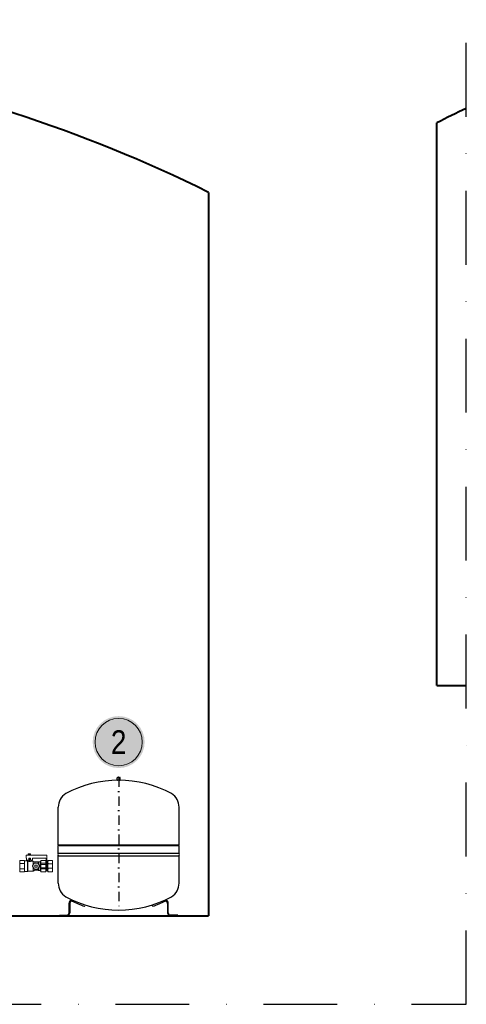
# Model space of a CAD drawing. Header units: millimetres. Extents: x -368 to 1732, y 3428 to 4913.
# Tile 79 of 80: x 1241 to 1392, y 4257 to 4591. Entities that reach past the tile are written whole.
import ezdxf
from ezdxf.enums import TextEntityAlignment as Align

# ---------------------------------------------------------------- set-up
doc = ezdxf.new("R2010")
doc.units = ezdxf.units.MM
for name, pattern in [('ACAD_ISO08W100', [36, 24, -3, 6, -3]), ('DASHDOT', [25.4, 12.7, -6.35, 0, -6.35]), ('DASHDOT2', [0.5, 0.25, -0.125, 0, -0.125])]:
    doc.linetypes.add(name, pattern=pattern)
doc.layers.add('-- Budynek', color=7, linetype='Continuous')
doc.layers.add('-- urządzenia', color=51, linetype='Continuous')
for name, color, linetype, lineweight in [('-- CO_opis', 11, 'Continuous', 0), ('-- CO_rury', 11, 'Continuous', 9), ('_NOŚNE', 73, 'Continuous', 40)]:
    doc.layers.add(name, color=color, linetype=linetype, lineweight=lineweight)
doc.styles.add('A', font='arial.ttf', dxfattribs={"width": 0.9})

# ---------------------------------------------------------------- blocks, each defined once
blk = doc.blocks.new('-- NR_22')
h = blk.add_hatch(color=251)
edge = h.paths.add_edge_path()
edge.add_arc((0, 30), 22, 0, 360)
at = {"color": 50}
blk.add_circle((0, 30), 20, dxfattribs=at)
at = {"style": 'A', "width": 0.9, "flags": 12}
blk.add_attdef('22', text='', height=22, dxfattribs=at).set_placement((0, 30, 0.11), align=Align.MIDDLE_CENTER)
blk = doc.blocks.new('-- NG 50_p')
at = {"color": 11, "linetype": 'Continuous', "ltscale": 0.5, "extrusion": (0, 1, 0)}
for p, q in [((-5, 459.6), (-5, 467.6)), ((-4.5, 468.1), (4.5, 468.1)), ((5, 459.6), (5, 467.6)), ((4.5, 459.1), (-4.5, 459.1))]:
    blk.add_line(p, q, dxfattribs=at)
at = {"color": 50, "linetype": 'DASHDOT', "ltscale": 2.5}
blk.add_line((0, 468.1), (0, 20), dxfattribs=at)
at = {"color": 0}
for p, q in [((-204.5, 240.5), (-204.5, 367.8)), ((204.5, 240.5), (204.5, 367.8)), ((-201.5, 237.5), (-204.5, 240.5)), ((-204.5, 211.8), (-204.5, 237.5)), ((201.5, 237.5), (204.5, 240.5)), ((204.5, 211.8), (204.5, 237.5)), ((-204.5, 110.2), (-204.5, 203.1)), ((204.5, 110.2), (204.5, 203.1))]:
    blk.add_line(p, q, dxfattribs=at)
at = {"color": 50, "linetype": 'Continuous', "ltscale": 0.5, "extrusion": (0, 1, 0)}
for p, q in [((-204.5, 240.5), (204.5, 240.5)), ((-201.5, 237.5), (201.5, 237.5)), ((-204.5, 211.8), (204.5, 211.8)), ((-204.5, 203.1), (204.5, 203.1))]:
    blk.add_line(p, q, dxfattribs=at)
at = {"color": 11, "extrusion": (0, 1, 0)}
for p, q in [((-167.8, 10), (-167.8, 42)), ((-165.7, 42), (-165.7, 10)), ((-115.5, 31.8), (-114.8, 33.8)), ((115.5, 31.8), (114.8, 33.8)), ((165.7, 42), (165.7, 10)), ((167.8, 10), (167.8, 42)), ((-200, 2), (-185, 2)), ((-200, 0), (-200, 2)), ((-185, 2), (-175.8, 2)), ((185, 2), (175.8, 2)), ((200, 2), (185, 2)), ((200, 0), (200, 2)), ((-185, 0), (-200, 0)), ((-175.8, 0), (-185, 0)), ((175.8, 0), (185, 0)), ((185, 0), (200, 0))]:
    blk.add_line(p, q, dxfattribs=at)
at = {"color": 11}
for p, q in [((-187.5, 0), (-187.5, 2)), ((187.5, 0), (187.5, 2))]:
    blk.add_line(p, q, dxfattribs=at)
at = {"color": 11, "linetype": 'Continuous', "ltscale": 0.5}
for centre, radius, start, end in [((-4.5, 467.6), 0.5, 90, 180), ((0, 468.1), 1.5, 0, 180), ((4.5, 467.6), 0.5, 0, 90), ((-4.5, 459.6), 0.5, 180, 270), ((-3.5, 458.6), 0.5, 0, 90), ((3.5, 458.6), 0.5, 90, 180), ((4.5, 459.6), 0.5, 270, 0)]:
    blk.add_arc(centre, radius, start, end, dxfattribs=at)
at = {"color": 0}
for centre, radius, start, end in [((0, 77.7), 380.9, 61.9309, 118.0691), ((-150, 367.8), 54.5, 122.419, 180.0929), ((150, 367.8), 54.5, 359.9071, 57.581), ((-200.3, 207.5), 5.5, 146.3717, 213.6283), ((200.3, 207.5), 5.5, 326.3717, 33.6283), ((-150, 110.1), 54.5, 179.9071, 237.581), ((150, 110.1), 54.5, 302.419, 0.0929), ((0, 399.1), 379.9, 241.8533, 298.1467)]:
    blk.add_arc(centre, radius, start, end, dxfattribs=at)
at = {"color": 11}
for centre, radius, start, end in [((-158, 42), 9.76, 88.5529, 180), ((-158.5, 42.2), 7.22, 78.8709, 181.8965), ((9.9, 388.8), 378.3, 243.8035, 250.6507), ((-9.9, 388.8), 378.3, 289.3493, 296.1965), ((158.5, 42.2), 7.22, 358.1035, 101.1291), ((158, 42), 9.76, 0, 91.4471), ((-175.8, 10), 8.02, 269.8391, 359.8497), ((-175.8, 10), 10, 269.8398, 359.8532), ((175.8, 10), 10, 180.1468, 270.1602), ((175.8, 10), 8.02, 180.1503, 270.1609)]:
    blk.add_arc(centre, radius, start, end, dxfattribs=at)
at = {"color": 0}
for centre, start_param, end_param in [((-207, 211.9), 4.126525, 4.677357), ((-207, 203.1), -1.535765, -0.984932)]:
    blk.add_ellipse(centre, major_axis=(0, 2.52), ratio=0.999989, start_param=start_param, end_param=end_param, dxfattribs=at)
at = {"color": 0, "extrusion": (0, 0, -1)}
for centre, start_param, end_param in [((207, 211.9), 4.126525, 4.677357), ((207, 203.1), -1.535765, -0.984932)]:
    blk.add_ellipse(centre, major_axis=(0, 2.52), ratio=0.999989, start_param=start_param, end_param=end_param, dxfattribs=at)
blk = doc.blocks.new('-- SU R 25')
at = {"color": 11, "linetype": 'Continuous'}
for p, q in [((-3.3, 3.75), (3.7, 3.75)), ((-3.3, 3.75), (-3.3, 2.75)), ((3.7, 3.75), (3.7, 1.75)), ((-3.27, 2.75), (-3.3, 2.75)), ((-3.27, 2.75), (-3.27, 2.05)), ((-3.27, 2.05), (-2.48, 2.05)), ((-2.48, 2.75), (-2.48, 2.05)), ((-1.9, 2.75), (-2.48, 2.75)), ((-1.25, 2.05), (-1.92, 2.05)), ((-1.9, 2.75), (-1.9, 2.05)), ((-1.25, 2.75), (-1.25, 2.05)), ((-1.25, 2.75), (3.13, 2.75)), ((-0.65, 0.96), (-1.17, 0.06)), ((0.5, 1.02), (-0.55, 1.02)), ((1.12, 0.06), (0.6, 0.96)), ((3.43, 2.45), (3.43, 1.75)), ((3.43, 1.75), (3.7, 1.75)), ((-1.17, -0.06), (-0.65, -0.96)), ((-0.55, -1.03), (0.5, -1.03)), ((0.6, -0.96), (1.12, -0.06))]:
    blk.add_line(p, q, dxfattribs=at)
at = {"color": 50}
for p, q in [((-2.72, 3.78), (-1.73, 3.78)), ((-2.72, 3.78), (-2.72, 3.75)), ((-2.62, 3.78), (-2.62, 4.15)), ((-2.62, 4.15), (-1.83, 4.15)), ((-2.62, 4.15), (-2.62, 3.78)), ((-2.43, 4.15), (-2.43, 3.78)), ((-2.42, 3.78), (-2.42, 4.15)), ((-2.03, 4.15), (-2.03, 3.78)), ((-2.02, 3.78), (-2.02, 4.15)), ((-1.83, 4.15), (-1.83, 3.78)), ((-1.83, 4.15), (-1.83, 3.78)), ((-1.73, 3.78), (-1.73, 3.75)), ((-5.52, -1.9), (-5.52, 1.9)), ((-3.92, 0.91), (-5.52, 0.91)), ((-2.94, 2.05), (-2.94, 1.8)), ((-2.85, -1.8), (-2.85, 1.77)), ((-2.77, -1.73), (-2.77, 1.66)), ((-2.47, 2.5), (-2.47, 1.95)), ((-1.97, 2.5), (-2.47, 2.5)), ((-1.97, 2.1), (-2.47, 2.1)), ((-2.41, 1.95), (-2.47, 1.95)), ((-1.97, 1.95), (-2.04, 1.95)), ((-1.97, 1.95), (-1.97, 2.5)), ((-1.92, 2.75), (-1.92, 2.05)), ((-1.51, 2.05), (-1.51, 1.72)), ((-0.92, 0.49), (-0.92, 1.72)), ((-0.37, 1.02), (-0.37, 1.4)), ((-0.37, 0.35), (-0.37, -0.35)), ((0.33, 0.35), (-0.37, 0.35)), ((0.33, -0.35), (0.33, 0.35)), ((0.73, 0.75), (0.73, 1.4)), ((0.83, 0.58), (0.83, 1.5)), ((1.38, -1.5), (1.38, 1.5)), ((1.53, -1.69), (1.53, 1.68)), ((3.29, 0.96), (1.68, 0.96)), ((1.68, 0.54), (3.29, 0.54)), ((3.58, -1.64), (3.58, 1.64)), ((3.88, -1.64), (3.88, 1.64)), ((4.08, 1.87), (4.08, 1.9)), ((4.08, 0.74), (4.08, 0.82)), ((4.08, 0.74), (5.53, 0.74)), ((5.53, -1.9), (5.53, 1.9)), ((-5.52, -0.91), (-3.92, -0.91)), ((-0.92, -1.73), (-0.92, -0.49)), ((-0.37, -0.35), (0.33, -0.35)), ((-0.37, -1.4), (-0.37, -1.03)), ((0.73, -1.4), (0.73, -0.75)), ((0.83, -1.5), (0.83, -0.58)), ((3.29, -0.54), (1.68, -0.54)), ((1.68, -0.96), (3.29, -0.96)), ((5.53, -0.74), (4.08, -0.74)), ((4.08, -0.82), (4.08, -0.74)), ((4.08, -1.9), (4.08, -1.87))]:
    blk.add_line(p, q, dxfattribs=at)
at = {"color": 0}
for p, q in [((-2.52, 4.15), (-2.52, 4.15)), ((-2.52, 4.15), (-2.33, 4.15)), ((-2.32, 4.15), (-2.33, 4.15)), ((-2.32, 4.15), (-1.93, 4.15)), ((-1.92, 4.15), (-1.93, 4.15))]:
    blk.add_line(p, q, dxfattribs=at)
at = {"color": 0, "linetype": 'Continuous'}
for p, q in [((-3.92, 1.9), (-5.52, 1.9)), ((-3.92, -1.9), (-3.92, 1.9)), ((-3.92, 1.8), (-2.94, 1.8)), ((-2.77, 1.66), (-2.85, 1.77)), ((-1.51, 1.72), (-0.92, 1.72)), ((-0.37, 1.4), (-0.92, 1.72)), ((-0.37, 1.4), (0.73, 1.4)), ((0.73, 1.4), (0.83, 1.5)), ((0.83, 1.5), (1.38, 1.5)), ((1.38, 1.5), (1.53, 1.68)), ((1.53, 1.68), (1.68, 1.68)), ((3.29, 1.9), (1.68, 1.9)), ((1.68, -1.9), (1.68, 1.9)), ((3.29, -1.9), (3.29, 1.9)), ((3.29, 1.5), (3.58, 1.5)), ((3.58, 1.64), (3.88, 1.64)), ((3.88, 1.64), (4, 1.9)), ((5.53, 1.9), (4, 1.9)), ((-5.52, -1.9), (-3.92, -1.9)), ((-3.92, -1.8), (-2.85, -1.8)), ((-2.77, -1.73), (-2.85, -1.8)), ((-2.77, -1.73), (-0.92, -1.73)), ((-0.37, -1.4), (-0.92, -1.73)), ((-0.37, -1.4), (0.73, -1.4)), ((0.73, -1.4), (0.83, -1.5)), ((0.83, -1.5), (1.38, -1.5)), ((1.38, -1.5), (1.53, -1.69)), ((1.53, -1.69), (1.68, -1.69)), ((1.68, -1.9), (3.29, -1.9)), ((3.29, -1.5), (3.58, -1.5)), ((3.58, -1.64), (3.88, -1.64)), ((3.88, -1.64), (4, -1.9)), ((4, -1.9), (5.53, -1.9))]:
    blk.add_line(p, q, dxfattribs=at)
for centre, radius, start, end in [((-2.02, 4.12), 2.5, 248.305, 250.5073), ((-2.22, 3.27), 1.7, 250.8901, 294.6856)]:
    blk.add_arc(centre, radius, start, end, dxfattribs=at)
at = {"color": 11, "linetype": 'Continuous'}
for centre, radius, start, end in [((-0.02, 0), 1.15, 176.9624, 183.0376), ((-0.02, 0), 1.15, 116.9624, 123.0376), ((-0.02, 0), 1.15, 56.9624, 63.0376), ((-0.02, 0), 1.15, 356.9624, 3.0376), ((3.13, 2.45), 0.3, 0, 90), ((-0.02, 0), 1.15, 236.9624, 243.0376), ((-0.02, 0), 1.15, 296.9624, 303.0376)]:
    blk.add_arc(centre, radius, start, end, dxfattribs=at)
at = {"color": 50}
for centre, radius, start, end in [((6, 1.34), 1.99, 164.7169, 195.2831), ((7.95, 0), 3.95, 169.1611, 190.8389), ((6, -1.34), 1.99, 164.7169, 195.2831)]:
    blk.add_arc(centre, radius, start, end, dxfattribs=at)
blk.add_ellipse((-2.22, 1.77), major_axis=(-0.715, 0), ratio=0.267857, start_param=-1.836016, end_param=-1.305577, dxfattribs=at)

msp = doc.modelspace()

# ---------------------------------------------------------------- linework, layer by layer
at = {"layer": '-- Budynek', "color": 50, "linetype": 'DASHDOT2', "ltscale": 100}
msp.add_lwpolyline([(972.53, 4675.32), (972.53, 4257.32), (1391.89, 4257.32), (1391.89, 4675.32), (972.53, 4675.32)], dxfattribs=at)
at = {"layer": '_NOŚNE'}
for p, q in [((1381.89, 4365.32), (1381.89, 4555.82)), ((1304.67, 4532.32), (1304.67, 4287.32)), ((1381.89, 4365.32), (1391.89, 4365.32)), ((1028.24, 4287.32), (1304.67, 4287.32))]:
    msp.add_line(p, q, dxfattribs=at)
for centre, radius, start, end in [((1085.99, 4089.4), 493.96, 63.7231, 96.7138), ((1483.43, 4362.09), 218.73, 114.7413, 117.6611)]:
    msp.add_arc(centre, radius, start, end, dxfattribs=at)

# ---------------------------------------------------------------- block references
at = {"layer": '-- CO_opis'}
ref = msp.add_blockref('-- NR_22', (1274.22, 4334.13), dxfattribs=dict(at, xscale=0.4, yscale=0.4, zscale=0.001))
ref.add_attrib('22', '2', dxfattribs={"layer": '0', "height": 8, "style": 'A', "width": 0.85}).set_placement((1274.22, 4346.13, 0), align=Align.MIDDLE_CENTER)
at = {"layer": '-- CO_rury', "color": 11, "linetype": 'ACAD_ISO08W100', "ltscale": 20}
msp.add_blockref('-- SU R 25', (1246.25, 4304.12), dxfattribs=at)
at = {"layer": '-- urządzenia', "xscale": 0.1, "yscale": 0.1}
msp.add_blockref('-- NG 50_p', (1274.22, 4287.32), dxfattribs=at)

doc.saveas('drawing.dxf')
